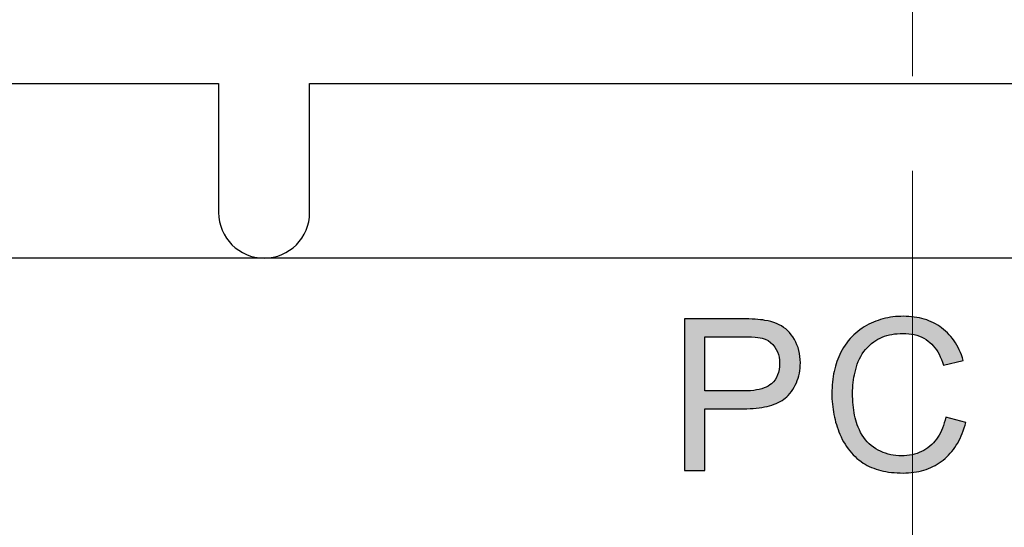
# Model space of a CAD drawing. Header units: inches. Extents: x 3728 to 5408, y -2494 to -825.
# Tile 6 of 11: x 5256 to 5282, y -2412 to -2398. Entities that reach past the tile are written whole.
import ezdxf

# ---------------------------------------------------------------- set-up
doc = ezdxf.new("R2010")
doc.units = ezdxf.units.IN
doc.header["$MEASUREMENT"] = 0
doc.linetypes.add('CENTER', pattern=[2, 1.25, -0.25, 0.25, -0.25])
doc.layers.get('0').update_dxf_attribs({"lineweight": 30})
doc.layers.add('center', color=1, linetype='CENTER', lineweight=9)
doc.layers.add('PLOT', color=1, linetype='Continuous')

msp = doc.modelspace()

# ---------------------------------------------------------------- hatches: boundary and pattern name
at = {"layer": 'PLOT'}
h = msp.add_hatch(color=256, dxfattribs=at)
h.paths.add_polyline_path([(5280.028, -2410.122), (5280.096, -2410.111), (5280.162, -2410.098), (5280.227, -2410.083), (5280.29, -2410.065), (5280.352, -2410.045), (5280.413, -2410.023), (5280.473, -2409.998), (5280.531, -2409.971), (5280.588, -2409.941), (5280.643, -2409.909), (5280.697, -2409.875), (5280.75, -2409.838), (5280.802, -2409.799), (5280.852, -2409.758), (5280.9, -2409.714), (5280.946, -2409.669), (5280.99, -2409.621), (5281.033, -2409.571), (5281.073, -2409.519), (5281.112, -2409.465), (5281.149, -2409.408), (5281.185, -2409.35), (5281.218, -2409.289), (5281.249, -2409.227), (5281.279, -2409.162), (5281.307, -2409.095), (5281.333, -2409.026), (5281.357, -2408.954), (5281.38, -2408.881), (5281.4, -2408.806), (5280.871, -2408.672), (5280.853, -2408.748), (5280.832, -2408.821), (5280.81, -2408.891), (5280.785, -2408.958), (5280.757, -2409.023), (5280.728, -2409.084), (5280.696, -2409.143), (5280.661, -2409.199), (5280.625, -2409.251), (5280.585, -2409.301), (5280.544, -2409.348), (5280.5, -2409.392), (5280.454, -2409.433), (5280.401, -2409.474), (5280.347, -2409.511), (5280.291, -2409.545), (5280.233, -2409.575), (5280.173, -2409.602), (5280.112, -2409.625), (5280.048, -2409.644), (5279.983, -2409.66), (5279.915, -2409.673), (5279.846, -2409.682), (5279.775, -2409.687), (5279.702, -2409.689), (5279.629, -2409.687), (5279.558, -2409.681), (5279.487, -2409.672), (5279.418, -2409.659), (5279.349, -2409.642), (5279.282, -2409.621), (5279.216, -2409.597), (5279.15, -2409.569), (5279.086, -2409.537), (5279.023, -2409.501), (5278.961, -2409.461), (5278.904, -2409.418), (5278.849, -2409.37), (5278.798, -2409.319), (5278.75, -2409.264), (5278.706, -2409.205), (5278.664, -2409.143), (5278.626, -2409.076), (5278.592, -2409.006), (5278.56, -2408.932), (5278.538, -2408.873), (5278.518, -2408.812), (5278.5, -2408.75), (5278.483, -2408.686), (5278.468, -2408.62), (5278.455, -2408.553), (5278.444, -2408.485), (5278.434, -2408.415), (5278.426, -2408.343), (5278.42, -2408.27), (5278.416, -2408.196), (5278.413, -2408.119), (5278.412, -2408.042), (5278.413, -2407.97), (5278.416, -2407.899), (5278.421, -2407.828), (5278.429, -2407.757), (5278.438, -2407.687), (5278.45, -2407.618), (5278.463, -2407.548), (5278.479, -2407.479), (5278.496, -2407.411), (5278.516, -2407.343), (5278.538, -2407.275), (5278.564, -2407.202), (5278.595, -2407.132), (5278.629, -2407.065), (5278.667, -2407.001), (5278.709, -2406.94), (5278.754, -2406.883), (5278.803, -2406.828), (5278.856, -2406.776), (5278.912, -2406.727), (5278.972, -2406.681), (5279.025, -2406.646), (5279.08, -2406.614), (5279.137, -2406.585), (5279.195, -2406.559), (5279.256, -2406.536), (5279.319, -2406.516), (5279.385, -2406.499), (5279.452, -2406.485), (5279.521, -2406.474), (5279.593, -2406.467), (5279.666, -2406.462), (5279.742, -2406.461), (5279.821, -2406.463), (5279.897, -2406.469), (5279.971, -2406.479), (5280.041, -2406.492), (5280.109, -2406.51), (5280.174, -2406.532), (5280.237, -2406.558), (5280.296, -2406.588), (5280.353, -2406.622), (5280.407, -2406.66), (5280.454, -2406.698), (5280.499, -2406.74), (5280.542, -2406.786), (5280.583, -2406.836), (5280.622, -2406.89), (5280.659, -2406.948), (5280.693, -2407.009), (5280.726, -2407.075), (5280.756, -2407.144), (5280.785, -2407.218), (5280.811, -2407.295), (5281.331, -2407.173), (5281.309, -2407.1), (5281.284, -2407.029), (5281.257, -2406.961), (5281.228, -2406.895), (5281.197, -2406.831), (5281.163, -2406.769), (5281.127, -2406.71), (5281.089, -2406.653), (5281.049, -2406.598), (5281.007, -2406.545), (5280.962, -2406.494), (5280.915, -2406.446), (5280.866, -2406.4), (5280.815, -2406.356), (5280.762, -2406.314), (5280.71, -2406.277), (5280.657, -2406.242), (5280.602, -2406.21), (5280.545, -2406.18), (5280.488, -2406.153), (5280.428, -2406.128), (5280.367, -2406.105), (5280.305, -2406.085), (5280.241, -2406.067), (5280.176, -2406.051), (5280.109, -2406.038), (5280.041, -2406.028), (5279.971, -2406.019), (5279.9, -2406.013), (5279.827, -2406.01), (5279.753, -2406.008), (5279.683, -2406.01), (5279.614, -2406.013), (5279.545, -2406.018), (5279.477, -2406.026), (5279.41, -2406.035), (5279.344, -2406.047), (5279.279, -2406.061), (5279.214, -2406.077), (5279.15, -2406.095), (5279.087, -2406.115), (5279.025, -2406.138), (5278.964, -2406.163), (5278.903, -2406.189), (5278.843, -2406.218), (5278.784, -2406.249), (5278.722, -2406.285), (5278.663, -2406.323), (5278.605, -2406.363), (5278.549, -2406.406), (5278.495, -2406.45), (5278.444, -2406.497), (5278.394, -2406.547), (5278.347, -2406.598), (5278.301, -2406.652), (5278.258, -2406.708), (5278.217, -2406.767), (5278.177, -2406.828), (5278.14, -2406.891), (5278.105, -2406.956), (5278.076, -2407.015), (5278.049, -2407.074), (5278.024, -2407.136), (5278.001, -2407.198), (5277.979, -2407.262), (5277.96, -2407.327), (5277.942, -2407.393), (5277.926, -2407.46), (5277.912, -2407.529), (5277.9, -2407.599), (5277.89, -2407.67), (5277.882, -2407.742), (5277.875, -2407.816), (5277.871, -2407.891), (5277.868, -2407.967), (5277.867, -2408.044), (5277.868, -2408.116), (5277.87, -2408.186), (5277.874, -2408.257), (5277.88, -2408.326), (5277.888, -2408.395), (5277.897, -2408.463), (5277.907, -2408.531), (5277.92, -2408.599), (5277.934, -2408.665), (5277.95, -2408.731), (5277.967, -2408.797), (5277.986, -2408.862), (5278.006, -2408.927), (5278.029, -2408.99), (5278.053, -2409.054), (5278.078, -2409.116), (5278.109, -2409.186), (5278.142, -2409.254), (5278.177, -2409.319), (5278.214, -2409.382), (5278.254, -2409.442), (5278.295, -2409.5), (5278.338, -2409.556), (5278.383, -2409.609), (5278.43, -2409.66), (5278.479, -2409.709), (5278.529, -2409.755), (5278.582, -2409.798), (5278.637, -2409.84), (5278.694, -2409.879), (5278.746, -2409.91), (5278.799, -2409.94), (5278.854, -2409.968), (5278.911, -2409.993), (5278.971, -2410.017), (5279.031, -2410.038), (5279.094, -2410.058), (5279.159, -2410.075), (5279.226, -2410.091), (5279.294, -2410.104), (5279.364, -2410.115), (5279.437, -2410.125), (5279.511, -2410.132), (5279.587, -2410.137), (5279.665, -2410.14), (5279.745, -2410.141), (5279.818, -2410.14), (5279.889, -2410.136), (5279.959, -2410.13)])
h.paths.add_polyline_path([(5273.985, -2410.073), (5274.514, -2410.073), (5274.514, -2408.448), (5275.539, -2408.448), (5275.627, -2408.447), (5275.712, -2408.444), (5275.794, -2408.439), (5275.873, -2408.433), (5275.949, -2408.424), (5276.022, -2408.413), (5276.093, -2408.4), (5276.16, -2408.386), (5276.225, -2408.369), (5276.286, -2408.35), (5276.345, -2408.33), (5276.401, -2408.307), (5276.454, -2408.283), (5276.504, -2408.257), (5276.552, -2408.228), (5276.596, -2408.198), (5276.637, -2408.166), (5276.676, -2408.132), (5276.712, -2408.096), (5276.756, -2408.044), (5276.798, -2407.992), (5276.836, -2407.937), (5276.87, -2407.881), (5276.902, -2407.823), (5276.93, -2407.764), (5276.955, -2407.703), (5276.976, -2407.64), (5276.994, -2407.576), (5277.009, -2407.511), (5277.021, -2407.443), (5277.029, -2407.375), (5277.034, -2407.304), (5277.036, -2407.232), (5277.033, -2407.148), (5277.026, -2407.066), (5277.013, -2406.986), (5276.996, -2406.909), (5276.974, -2406.833), (5276.947, -2406.759), (5276.915, -2406.687), (5276.878, -2406.618), (5276.839, -2406.554), (5276.796, -2406.495), (5276.75, -2406.44), (5276.702, -2406.389), (5276.65, -2406.343), (5276.594, -2406.302), (5276.535, -2406.264), (5276.473, -2406.23), (5276.406, -2406.2), (5276.335, -2406.173), (5276.261, -2406.15), (5276.183, -2406.13), (5276.1, -2406.115), (5276.045, -2406.106), (5275.984, -2406.098), (5275.917, -2406.091), (5275.844, -2406.086), (5275.765, -2406.082), (5275.68, -2406.079), (5275.589, -2406.077), (5275.493, -2406.076), (5273.985, -2406.076)])
h.paths.add_polyline_path([(5284.976, -2410.073), (5285.467, -2410.073), (5285.467, -2409.116), (5286.007, -2409.116), (5286.007, -2408.666), (5285.467, -2408.666), (5285.467, -2406.076), (5285.066, -2406.076), (5283.242, -2408.666), (5283.242, -2409.116), (5284.976, -2409.116)])
h.paths.add_polyline_path([(5276.018, -2407.92), (5275.952, -2407.937), (5275.881, -2407.951), (5275.805, -2407.962), (5275.724, -2407.97), (5275.638, -2407.975), (5275.548, -2407.977), (5274.514, -2407.977), (5274.514, -2406.548), (5275.536, -2406.548), (5275.65, -2406.549), (5275.751, -2406.552), (5275.84, -2406.557), (5275.915, -2406.564), (5275.979, -2406.573), (5276.03, -2406.584), (5276.109, -2406.611), (5276.183, -2406.649), (5276.249, -2406.696), (5276.31, -2406.752), (5276.364, -2406.819), (5276.402, -2406.881), (5276.434, -2406.946), (5276.459, -2407.016), (5276.476, -2407.089), (5276.487, -2407.167), (5276.49, -2407.249), (5276.487, -2407.333), (5276.477, -2407.412), (5276.46, -2407.487), (5276.436, -2407.556), (5276.406, -2407.621), (5276.369, -2407.681), (5276.326, -2407.736), (5276.275, -2407.786), (5276.234, -2407.819), (5276.187, -2407.849), (5276.136, -2407.876), (5276.079, -2407.899)], flags=16)
h.paths.add_polyline_path([(5284.976, -2408.666), (5283.725, -2408.666), (5284.976, -2406.865)], flags=17)

# ---------------------------------------------------------------- linework, layer by layer
at = {"color": 7, "linetype": 'Continuous'}
for p, q in [((5253.573, -2399.873), (5261.696, -2399.873)), ((5261.696, -2399.873), (5261.696, -2403.273)), ((5264.096, -2399.873), (5295.896, -2399.873)), ((5264.096, -2403.273), (5264.096, -2399.873)), ((5312.438, -2404.473), (5247.554, -2404.473))]:
    msp.add_line(p, q, dxfattribs=at)
msp.add_arc((5262.896, -2403.273), 1.2, 180, 360, dxfattribs=at)
at = {"layer": 'center', "ltscale": 10}
msp.add_line((5279.996, -2434.674), (5279.996, -2340.944), dxfattribs=at)
at = {"layer": 'PLOT'}
for p, q in [((5273.985, -2406.076), (5273.985, -2410.073)), ((5275.493, -2406.076), (5273.985, -2406.076)), ((5275.589, -2406.077), (5275.493, -2406.076)), ((5275.68, -2406.079), (5275.589, -2406.077)), ((5275.765, -2406.082), (5275.68, -2406.079)), ((5275.844, -2406.086), (5275.765, -2406.082)), ((5275.917, -2406.091), (5275.844, -2406.086)), ((5275.984, -2406.098), (5275.917, -2406.091)), ((5276.045, -2406.106), (5275.984, -2406.098)), ((5276.1, -2406.115), (5276.045, -2406.106)), ((5276.183, -2406.13), (5276.1, -2406.115)), ((5276.261, -2406.15), (5276.183, -2406.13)), ((5276.335, -2406.173), (5276.261, -2406.15)), ((5276.406, -2406.2), (5276.335, -2406.173)), ((5278.903, -2406.189), (5278.843, -2406.218)), ((5278.964, -2406.163), (5278.903, -2406.189)), ((5279.025, -2406.138), (5278.964, -2406.163)), ((5279.087, -2406.115), (5279.025, -2406.138)), ((5279.15, -2406.095), (5279.087, -2406.115)), ((5279.214, -2406.077), (5279.15, -2406.095)), ((5279.279, -2406.061), (5279.214, -2406.077)), ((5279.344, -2406.047), (5279.279, -2406.061)), ((5279.41, -2406.035), (5279.344, -2406.047)), ((5279.477, -2406.026), (5279.41, -2406.035)), ((5279.545, -2406.018), (5279.477, -2406.026)), ((5279.614, -2406.013), (5279.545, -2406.018)), ((5279.683, -2406.01), (5279.614, -2406.013)), ((5279.753, -2406.008), (5279.683, -2406.01)), ((5279.827, -2406.01), (5279.753, -2406.008)), ((5279.9, -2406.013), (5279.827, -2406.01)), ((5279.971, -2406.019), (5279.9, -2406.013)), ((5280.041, -2406.028), (5279.971, -2406.019)), ((5280.109, -2406.038), (5280.041, -2406.028)), ((5280.176, -2406.051), (5280.109, -2406.038)), ((5280.241, -2406.067), (5280.176, -2406.051)), ((5280.305, -2406.085), (5280.241, -2406.067)), ((5280.367, -2406.105), (5280.305, -2406.085)), ((5280.428, -2406.128), (5280.367, -2406.105)), ((5280.488, -2406.153), (5280.428, -2406.128)), ((5280.545, -2406.18), (5280.488, -2406.153)), ((5280.602, -2406.21), (5280.545, -2406.18)), ((5276.473, -2406.23), (5276.406, -2406.2)), ((5276.535, -2406.264), (5276.473, -2406.23)), ((5276.594, -2406.302), (5276.535, -2406.264)), ((5276.65, -2406.343), (5276.594, -2406.302)), ((5276.702, -2406.389), (5276.65, -2406.343)), ((5276.75, -2406.44), (5276.702, -2406.389)), ((5276.796, -2406.495), (5276.75, -2406.44)), ((5278.495, -2406.45), (5278.444, -2406.497)), ((5278.549, -2406.406), (5278.495, -2406.45)), ((5278.605, -2406.363), (5278.549, -2406.406)), ((5278.663, -2406.323), (5278.605, -2406.363)), ((5278.722, -2406.285), (5278.663, -2406.323)), ((5278.784, -2406.249), (5278.722, -2406.285)), ((5278.843, -2406.218), (5278.784, -2406.249)), ((5280.657, -2406.242), (5280.602, -2406.21)), ((5280.71, -2406.277), (5280.657, -2406.242)), ((5280.762, -2406.314), (5280.71, -2406.277)), ((5280.815, -2406.356), (5280.762, -2406.314)), ((5280.866, -2406.4), (5280.815, -2406.356)), ((5280.915, -2406.446), (5280.866, -2406.4)), ((5280.962, -2406.494), (5280.915, -2406.446)), ((5274.514, -2407.977), (5274.514, -2406.548)), ((5274.514, -2406.548), (5275.536, -2406.548)), ((5275.536, -2406.548), (5275.65, -2406.549)), ((5275.65, -2406.549), (5275.751, -2406.552)), ((5275.751, -2406.552), (5275.84, -2406.557)), ((5275.84, -2406.557), (5275.915, -2406.564)), ((5275.915, -2406.564), (5275.979, -2406.573)), ((5275.979, -2406.573), (5276.03, -2406.584)), ((5276.03, -2406.584), (5276.109, -2406.611)), ((5276.109, -2406.611), (5276.183, -2406.649)), ((5276.183, -2406.649), (5276.249, -2406.696)), ((5276.249, -2406.696), (5276.31, -2406.752)), ((5276.839, -2406.554), (5276.796, -2406.495)), ((5276.878, -2406.618), (5276.839, -2406.554)), ((5276.915, -2406.687), (5276.878, -2406.618)), ((5276.947, -2406.759), (5276.915, -2406.687)), ((5278.258, -2406.708), (5278.217, -2406.767)), ((5278.301, -2406.652), (5278.258, -2406.708)), ((5278.347, -2406.598), (5278.301, -2406.652)), ((5278.394, -2406.547), (5278.347, -2406.598)), ((5278.444, -2406.497), (5278.394, -2406.547)), ((5278.912, -2406.727), (5278.972, -2406.681)), ((5278.972, -2406.681), (5279.025, -2406.646)), ((5279.025, -2406.646), (5279.08, -2406.614)), ((5279.08, -2406.614), (5279.137, -2406.585)), ((5279.137, -2406.585), (5279.195, -2406.559)), ((5279.195, -2406.559), (5279.256, -2406.536)), ((5279.256, -2406.536), (5279.319, -2406.516)), ((5279.319, -2406.516), (5279.385, -2406.499)), ((5279.385, -2406.499), (5279.452, -2406.485)), ((5279.452, -2406.485), (5279.521, -2406.474)), ((5279.521, -2406.474), (5279.593, -2406.467)), ((5279.593, -2406.467), (5279.666, -2406.462)), ((5279.666, -2406.462), (5279.742, -2406.461)), ((5279.742, -2406.461), (5279.821, -2406.463)), ((5279.821, -2406.463), (5279.897, -2406.469)), ((5279.897, -2406.469), (5279.971, -2406.479)), ((5279.971, -2406.479), (5280.041, -2406.492)), ((5280.041, -2406.492), (5280.109, -2406.51)), ((5280.109, -2406.51), (5280.174, -2406.532)), ((5280.174, -2406.532), (5280.237, -2406.558)), ((5280.237, -2406.558), (5280.296, -2406.588)), ((5280.296, -2406.588), (5280.353, -2406.622)), ((5280.353, -2406.622), (5280.407, -2406.66)), ((5280.407, -2406.66), (5280.454, -2406.698)), ((5280.454, -2406.698), (5280.499, -2406.74)), ((5281.007, -2406.545), (5280.962, -2406.494)), ((5281.049, -2406.598), (5281.007, -2406.545)), ((5281.089, -2406.653), (5281.049, -2406.598)), ((5281.127, -2406.71), (5281.089, -2406.653)), ((5281.163, -2406.769), (5281.127, -2406.71)), ((5276.31, -2406.752), (5276.364, -2406.819)), ((5276.364, -2406.819), (5276.402, -2406.881)), ((5276.402, -2406.881), (5276.434, -2406.946)), ((5276.434, -2406.946), (5276.459, -2407.016)), ((5276.974, -2406.833), (5276.947, -2406.759)), ((5276.996, -2406.909), (5276.974, -2406.833)), ((5277.013, -2406.986), (5276.996, -2406.909)), ((5278.105, -2406.956), (5278.076, -2407.015)), ((5278.14, -2406.891), (5278.105, -2406.956)), ((5278.177, -2406.828), (5278.14, -2406.891)), ((5278.217, -2406.767), (5278.177, -2406.828)), ((5278.667, -2407.001), (5278.709, -2406.94)), ((5278.709, -2406.94), (5278.754, -2406.883)), ((5278.754, -2406.883), (5278.803, -2406.828)), ((5278.803, -2406.828), (5278.856, -2406.776)), ((5278.856, -2406.776), (5278.912, -2406.727)), ((5280.499, -2406.74), (5280.542, -2406.786)), ((5280.542, -2406.786), (5280.583, -2406.836)), ((5280.583, -2406.836), (5280.622, -2406.89)), ((5280.622, -2406.89), (5280.659, -2406.948)), ((5280.659, -2406.948), (5280.693, -2407.009)), ((5281.197, -2406.831), (5281.163, -2406.769)), ((5281.228, -2406.895), (5281.197, -2406.831)), ((5281.257, -2406.961), (5281.228, -2406.895)), ((5281.284, -2407.029), (5281.257, -2406.961)), ((5276.459, -2407.016), (5276.476, -2407.089)), ((5276.476, -2407.089), (5276.487, -2407.167)), ((5276.487, -2407.167), (5276.49, -2407.249)), ((5277.026, -2407.066), (5277.013, -2406.986)), ((5277.033, -2407.148), (5277.026, -2407.066)), ((5277.036, -2407.232), (5277.033, -2407.148)), ((5277.034, -2407.304), (5277.036, -2407.232)), ((5278.001, -2407.198), (5277.979, -2407.262)), ((5278.024, -2407.136), (5278.001, -2407.198)), ((5278.049, -2407.074), (5278.024, -2407.136)), ((5278.076, -2407.015), (5278.049, -2407.074)), ((5278.538, -2407.275), (5278.564, -2407.202)), ((5278.564, -2407.202), (5278.595, -2407.132)), ((5278.595, -2407.132), (5278.629, -2407.065)), ((5278.629, -2407.065), (5278.667, -2407.001)), ((5280.693, -2407.009), (5280.726, -2407.075)), ((5280.726, -2407.075), (5280.756, -2407.144)), ((5280.756, -2407.144), (5280.785, -2407.218)), ((5280.785, -2407.218), (5280.811, -2407.295)), ((5280.811, -2407.295), (5281.331, -2407.173)), ((5281.309, -2407.1), (5281.284, -2407.029)), ((5281.331, -2407.173), (5281.309, -2407.1)), ((5276.46, -2407.487), (5276.436, -2407.556)), ((5276.477, -2407.412), (5276.46, -2407.487)), ((5276.487, -2407.333), (5276.477, -2407.412)), ((5276.49, -2407.249), (5276.487, -2407.333)), ((5277.009, -2407.511), (5277.021, -2407.443)), ((5277.021, -2407.443), (5277.029, -2407.375)), ((5277.029, -2407.375), (5277.034, -2407.304)), ((5277.926, -2407.46), (5277.912, -2407.529)), ((5277.942, -2407.393), (5277.926, -2407.46)), ((5277.96, -2407.327), (5277.942, -2407.393)), ((5277.979, -2407.262), (5277.96, -2407.327)), ((5278.463, -2407.548), (5278.479, -2407.479)), ((5278.479, -2407.479), (5278.496, -2407.411)), ((5278.496, -2407.411), (5278.516, -2407.343)), ((5278.516, -2407.343), (5278.538, -2407.275)), ((5276.326, -2407.736), (5276.275, -2407.786)), ((5276.369, -2407.681), (5276.326, -2407.736)), ((5276.406, -2407.621), (5276.369, -2407.681)), ((5276.436, -2407.556), (5276.406, -2407.621)), ((5276.93, -2407.764), (5276.955, -2407.703)), ((5276.955, -2407.703), (5276.976, -2407.64)), ((5276.976, -2407.64), (5276.994, -2407.576)), ((5276.994, -2407.576), (5277.009, -2407.511)), ((5277.882, -2407.742), (5277.875, -2407.816)), ((5277.89, -2407.67), (5277.882, -2407.742)), ((5277.9, -2407.599), (5277.89, -2407.67)), ((5277.912, -2407.529), (5277.9, -2407.599)), ((5278.429, -2407.757), (5278.438, -2407.687)), ((5278.438, -2407.687), (5278.45, -2407.618)), ((5278.45, -2407.618), (5278.463, -2407.548)), ((5275.548, -2407.977), (5274.514, -2407.977)), ((5275.638, -2407.975), (5275.548, -2407.977)), ((5275.724, -2407.97), (5275.638, -2407.975)), ((5275.805, -2407.962), (5275.724, -2407.97)), ((5275.881, -2407.951), (5275.805, -2407.962)), ((5275.952, -2407.937), (5275.881, -2407.951)), ((5276.018, -2407.92), (5275.952, -2407.937)), ((5276.079, -2407.899), (5276.018, -2407.92)), ((5276.136, -2407.876), (5276.079, -2407.899)), ((5276.187, -2407.849), (5276.136, -2407.876)), ((5276.234, -2407.819), (5276.187, -2407.849)), ((5276.275, -2407.786), (5276.234, -2407.819)), ((5276.756, -2408.044), (5276.798, -2407.992)), ((5276.798, -2407.992), (5276.836, -2407.937)), ((5276.836, -2407.937), (5276.87, -2407.881)), ((5276.87, -2407.881), (5276.902, -2407.823)), ((5276.902, -2407.823), (5276.93, -2407.764)), ((5277.868, -2407.967), (5277.867, -2408.044)), ((5277.871, -2407.891), (5277.868, -2407.967)), ((5277.875, -2407.816), (5277.871, -2407.891)), ((5278.412, -2408.042), (5278.413, -2407.97)), ((5278.413, -2407.97), (5278.416, -2407.899)), ((5278.416, -2407.899), (5278.421, -2407.828)), ((5278.421, -2407.828), (5278.429, -2407.757)), ((5276.454, -2408.283), (5276.504, -2408.257)), ((5276.504, -2408.257), (5276.552, -2408.228)), ((5276.552, -2408.228), (5276.596, -2408.198)), ((5276.596, -2408.198), (5276.637, -2408.166)), ((5276.637, -2408.166), (5276.676, -2408.132)), ((5276.676, -2408.132), (5276.712, -2408.096)), ((5276.712, -2408.096), (5276.756, -2408.044)), ((5277.867, -2408.044), (5277.868, -2408.116)), ((5277.868, -2408.116), (5277.87, -2408.186)), ((5277.87, -2408.186), (5277.874, -2408.257)), ((5277.874, -2408.257), (5277.88, -2408.326)), ((5278.413, -2408.119), (5278.412, -2408.042)), ((5278.416, -2408.196), (5278.413, -2408.119)), ((5278.42, -2408.27), (5278.416, -2408.196)), ((5278.426, -2408.343), (5278.42, -2408.27)), ((5274.514, -2410.073), (5274.514, -2408.448)), ((5274.514, -2408.448), (5275.539, -2408.448)), ((5275.539, -2408.448), (5275.627, -2408.447)), ((5275.627, -2408.447), (5275.712, -2408.444)), ((5275.712, -2408.444), (5275.794, -2408.439)), ((5275.794, -2408.439), (5275.873, -2408.433)), ((5275.873, -2408.433), (5275.949, -2408.424)), ((5275.949, -2408.424), (5276.022, -2408.413)), ((5276.022, -2408.413), (5276.093, -2408.4)), ((5276.093, -2408.4), (5276.16, -2408.386)), ((5276.16, -2408.386), (5276.225, -2408.369)), ((5276.225, -2408.369), (5276.286, -2408.35)), ((5276.286, -2408.35), (5276.345, -2408.33)), ((5276.345, -2408.33), (5276.401, -2408.307)), ((5276.401, -2408.307), (5276.454, -2408.283)), ((5277.88, -2408.326), (5277.888, -2408.395)), ((5277.888, -2408.395), (5277.897, -2408.463)), ((5277.897, -2408.463), (5277.907, -2408.531)), ((5278.434, -2408.415), (5278.426, -2408.343)), ((5278.444, -2408.485), (5278.434, -2408.415)), ((5278.455, -2408.553), (5278.444, -2408.485)), ((5277.907, -2408.531), (5277.92, -2408.599)), ((5277.92, -2408.599), (5277.934, -2408.665)), ((5277.934, -2408.665), (5277.95, -2408.731)), ((5277.95, -2408.731), (5277.967, -2408.797)), ((5278.468, -2408.62), (5278.455, -2408.553)), ((5278.483, -2408.686), (5278.468, -2408.62)), ((5278.5, -2408.75), (5278.483, -2408.686)), ((5278.518, -2408.812), (5278.5, -2408.75)), ((5280.853, -2408.748), (5280.832, -2408.821)), ((5280.871, -2408.672), (5280.853, -2408.748)), ((5281.4, -2408.806), (5280.871, -2408.672)), ((5277.967, -2408.797), (5277.986, -2408.862)), ((5277.986, -2408.862), (5278.006, -2408.927)), ((5278.006, -2408.927), (5278.029, -2408.99)), ((5278.029, -2408.99), (5278.053, -2409.054)), ((5278.538, -2408.873), (5278.518, -2408.812)), ((5278.56, -2408.932), (5278.538, -2408.873)), ((5278.592, -2409.006), (5278.56, -2408.932)), ((5278.626, -2409.076), (5278.592, -2409.006)), ((5280.757, -2409.023), (5280.728, -2409.084)), ((5280.785, -2408.958), (5280.757, -2409.023)), ((5280.81, -2408.891), (5280.785, -2408.958)), ((5280.832, -2408.821), (5280.81, -2408.891)), ((5281.307, -2409.095), (5281.333, -2409.026)), ((5281.333, -2409.026), (5281.357, -2408.954)), ((5281.357, -2408.954), (5281.38, -2408.881)), ((5281.38, -2408.881), (5281.4, -2408.806)), ((5278.053, -2409.054), (5278.078, -2409.116)), ((5278.078, -2409.116), (5278.109, -2409.186)), ((5278.109, -2409.186), (5278.142, -2409.254)), ((5278.142, -2409.254), (5278.177, -2409.319)), ((5278.664, -2409.143), (5278.626, -2409.076)), ((5278.706, -2409.205), (5278.664, -2409.143)), ((5278.75, -2409.264), (5278.706, -2409.205)), ((5278.798, -2409.319), (5278.75, -2409.264)), ((5280.585, -2409.301), (5280.544, -2409.348)), ((5280.625, -2409.251), (5280.585, -2409.301)), ((5280.661, -2409.199), (5280.625, -2409.251)), ((5280.696, -2409.143), (5280.661, -2409.199)), ((5280.728, -2409.084), (5280.696, -2409.143)), ((5281.185, -2409.35), (5281.218, -2409.289)), ((5281.218, -2409.289), (5281.249, -2409.227)), ((5281.249, -2409.227), (5281.279, -2409.162)), ((5281.279, -2409.162), (5281.307, -2409.095)), ((5278.177, -2409.319), (5278.214, -2409.382)), ((5278.214, -2409.382), (5278.254, -2409.442)), ((5278.254, -2409.442), (5278.295, -2409.5)), ((5278.295, -2409.5), (5278.338, -2409.556)), ((5278.338, -2409.556), (5278.383, -2409.609)), ((5278.849, -2409.37), (5278.798, -2409.319)), ((5278.904, -2409.418), (5278.849, -2409.37)), ((5278.961, -2409.461), (5278.904, -2409.418)), ((5279.023, -2409.501), (5278.961, -2409.461)), ((5279.086, -2409.537), (5279.023, -2409.501)), ((5279.15, -2409.569), (5279.086, -2409.537)), ((5279.216, -2409.597), (5279.15, -2409.569)), ((5280.291, -2409.545), (5280.233, -2409.575)), ((5280.347, -2409.511), (5280.291, -2409.545)), ((5280.401, -2409.474), (5280.347, -2409.511)), ((5280.454, -2409.433), (5280.401, -2409.474)), ((5280.5, -2409.392), (5280.454, -2409.433)), ((5280.544, -2409.348), (5280.5, -2409.392)), ((5281.033, -2409.571), (5281.073, -2409.519)), ((5281.073, -2409.519), (5281.112, -2409.465)), ((5281.112, -2409.465), (5281.149, -2409.408)), ((5281.149, -2409.408), (5281.185, -2409.35)), ((5278.383, -2409.609), (5278.43, -2409.66)), ((5278.43, -2409.66), (5278.479, -2409.709)), ((5278.479, -2409.709), (5278.529, -2409.755)), ((5278.529, -2409.755), (5278.582, -2409.798)), ((5278.582, -2409.798), (5278.637, -2409.84)), ((5279.282, -2409.621), (5279.216, -2409.597)), ((5279.349, -2409.642), (5279.282, -2409.621)), ((5279.418, -2409.659), (5279.349, -2409.642)), ((5279.487, -2409.672), (5279.418, -2409.659)), ((5279.558, -2409.681), (5279.487, -2409.672)), ((5279.629, -2409.687), (5279.558, -2409.681)), ((5279.702, -2409.689), (5279.629, -2409.687)), ((5279.775, -2409.687), (5279.702, -2409.689)), ((5279.846, -2409.682), (5279.775, -2409.687)), ((5279.915, -2409.673), (5279.846, -2409.682)), ((5279.983, -2409.66), (5279.915, -2409.673)), ((5280.048, -2409.644), (5279.983, -2409.66)), ((5280.112, -2409.625), (5280.048, -2409.644)), ((5280.173, -2409.602), (5280.112, -2409.625)), ((5280.233, -2409.575), (5280.173, -2409.602)), ((5280.75, -2409.838), (5280.802, -2409.799)), ((5280.802, -2409.799), (5280.852, -2409.758)), ((5280.852, -2409.758), (5280.9, -2409.714)), ((5280.9, -2409.714), (5280.946, -2409.669)), ((5280.946, -2409.669), (5280.99, -2409.621)), ((5280.99, -2409.621), (5281.033, -2409.571)), ((5273.985, -2410.073), (5274.514, -2410.073)), ((5278.637, -2409.84), (5278.694, -2409.879)), ((5278.694, -2409.879), (5278.746, -2409.91)), ((5278.746, -2409.91), (5278.799, -2409.94)), ((5278.799, -2409.94), (5278.854, -2409.968)), ((5278.854, -2409.968), (5278.911, -2409.993)), ((5278.911, -2409.993), (5278.971, -2410.017)), ((5278.971, -2410.017), (5279.031, -2410.038)), ((5279.031, -2410.038), (5279.094, -2410.058)), ((5279.094, -2410.058), (5279.159, -2410.075)), ((5279.159, -2410.075), (5279.226, -2410.091)), ((5280.162, -2410.098), (5280.227, -2410.083)), ((5280.227, -2410.083), (5280.29, -2410.065)), ((5280.29, -2410.065), (5280.352, -2410.045)), ((5280.352, -2410.045), (5280.413, -2410.023)), ((5280.413, -2410.023), (5280.473, -2409.998)), ((5280.473, -2409.998), (5280.531, -2409.971)), ((5280.531, -2409.971), (5280.588, -2409.941)), ((5280.588, -2409.941), (5280.643, -2409.909)), ((5280.643, -2409.909), (5280.697, -2409.875)), ((5280.697, -2409.875), (5280.75, -2409.838)), ((5279.226, -2410.091), (5279.294, -2410.104)), ((5279.294, -2410.104), (5279.364, -2410.115)), ((5279.364, -2410.115), (5279.437, -2410.125)), ((5279.437, -2410.125), (5279.511, -2410.132)), ((5279.511, -2410.132), (5279.587, -2410.137)), ((5279.587, -2410.137), (5279.665, -2410.14)), ((5279.665, -2410.14), (5279.745, -2410.141)), ((5279.745, -2410.141), (5279.818, -2410.14)), ((5279.818, -2410.14), (5279.889, -2410.136)), ((5279.889, -2410.136), (5279.959, -2410.13)), ((5279.959, -2410.13), (5280.028, -2410.122)), ((5280.028, -2410.122), (5280.096, -2410.111)), ((5280.096, -2410.111), (5280.162, -2410.098))]:
    msp.add_line(p, q, dxfattribs=at)

doc.saveas('drawing.dxf')
